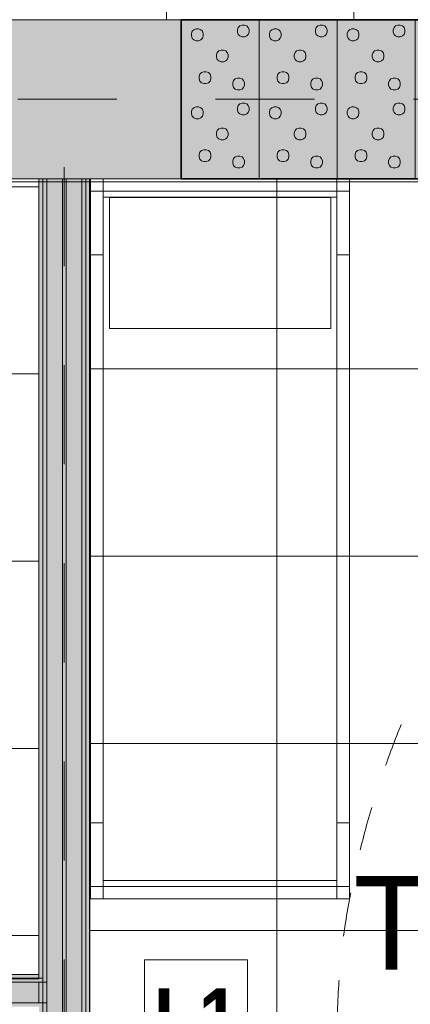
# Model space of a CAD drawing. Header units: millimetres. Extents: x -2932 to 42461, y -10716 to 17298.
# Tile 53 of 168: x 16127 to 17380, y 3364 to 6520. Entities that reach past the tile are written whole.
import ezdxf

# ---------------------------------------------------------------- set-up
doc = ezdxf.new("R2010")
doc.units = ezdxf.units.MM
doc.header["$MEASUREMENT"] = 0
for name, pattern in [('Aligning Line', [635, 317.5, -317.5]), ('Dash', [635, 317.5, -317.5]), ('Small Dashed', [282.222222, 141.111111, -141.111111])]:
    doc.linetypes.add(name, pattern=pattern)
for name, color, linetype, lineweight in [('_Tuletõkketsoon_Pen_No__20', 1, 'Continuous', 0), ('ARCHICAD Zone Stamps_Pen_No__1', 7, 'Continuous', 13), ('Common Edges_Pen_No__1', 7, 'Continuous', 13), ('Cut Pattern-1_Pen_No__2', 8, 'Continuous', 15), ('Cut Pattern-3_Pen_No__1', 7, 'Continuous', 13), ('Grids-2_Pen_No__1', 7, 'Continuous', 13), ('I-FURN.IFC Model_Pen_No__2', 8, 'Continuous', 15), ('I-WALL.IFC Model_Pen_No__1', 7, 'Continuous', 13), ('I-WALL.IFC Model_Pen_No__2', 8, 'Continuous', 15), ('I-WALL.IFC Model_Pen_No__27', 7, 'Continuous', 35), ('SA_LAGI_Pen_No__1', 7, 'Continuous', 13), ('SA_LAGI_Pen_No__2', 8, 'Continuous', 15), ('SA_VALGUSTI_Pen_No__20', 1, 'Continuous', 0), ('Walls-1_Pen_No__1', 7, 'Continuous', 13)]:
    doc.layers.add(name, color=color, linetype=linetype, lineweight=lineweight)
doc.layers.add('Furniture-1_Pen_No__62', color=7, linetype='Continuous', lineweight=20, true_color=0xaaaaaa)
doc.layers.add('SA_LAGI_Pen_No__102', color=7, linetype='Continuous', lineweight=13, true_color=0xcccccc)
doc.layers.add('I-WALL.IFC Model', color=7, linetype='Continuous')
doc.styles.add('GENERATED_STYLE_1', font='txt', dxfattribs={"width": 0.95})
doc.styles.add('GENERATED_STYLE_4', font='txt', dxfattribs={"width": 0.84})
pattern_1 = [(45, (-3e-10, 2e-10), (0, 35.35534), [0.99999, -48.99987]), (315, (3.89, 0.707), (0, 35.35534), [0.99999, -48.99987]), (90, (-0.354, -2.12), (-35.35528, 0), [1.06066, -34.29462]), (71.565, (-0.354, -1.061), (3.16e-05, 35.355304), [1.118075, -110.685214]), (288.435, (4.596, 2e-10), (-3.16e-05, 35.355304), [1.118075, -110.685214]), (270, (4.95, -1.06), (35.35528, 0), [1.06066, -34.29462]), (251.565, (4.95, -2.121), (3.16e-05, 35.355304), [1.118075, -110.685214]), (225, (4.596, -3.182), (0, 35.35534), [0.99999, -48.99987]), (161.565, (1.768, -4.243), (-141.4210514, 35.355386), [1.118075, -110.685214]), (135, (0.707, -3.89), (0, 35.35534), [0.99999, -48.99987]), (108.435, (-3e-10, -3.182), (-3.16e-05, 35.355304), [1.118075, -110.685214]), (180, (2.83, -4.243), (0, 35.35528), [1.06066, -34.29462]), (198.435, (3.889, -3.889), (141.4210514, 35.355386), [1.118075, -110.685214]), (0, (-7.778, -10.253), (0, 35.35528), [1.06066, -34.29462]), (90, (-9.9, -13.435), (-35.35528, 0), [1.06066, -34.29462]), (71.565, (-9.9, -12.374), (3.16e-05, 35.355304), [1.118075, -110.685214]), (45, (-9.546, -11.314), (0, 35.35534), [0.99999, -48.99987]), (315, (-5.657, -10.607), (0, 35.35534), [0.99999, -48.99987]), (288.435, (-4.95, -11.314), (-3.16e-05, 35.355304), [1.118075, -110.685214]), (270, (-4.596, -12.374), (35.35528, 0), [1.06066, -34.29462]), (251.565, (-4.596, -13.435), (3.16e-05, 35.355304), [1.118075, -110.685214]), (225, (-4.95, -14.496), (0, 35.35534), [0.99999, -48.99987]), (161.565, (-7.778, -15.556), (-141.4210514, 35.355386), [1.118075, -110.685214]), (135, (-8.84, -15.203), (0, 35.35534), [0.99999, -48.99987]), (108.435, (-9.546, -14.496), (-3.16e-05, 35.355304), [1.118075, -110.685214]), (180, (-6.718, -15.556), (0, 35.35528), [1.06066, -34.29462]), (198.435, (-5.657, -15.203), (141.4210514, 35.355386), [1.118075, -110.685214]), (18.435, (-8.839, -10.607), (70.710443, 35.355323), [1.118075, -110.685214]), (341.565, (-6.718, -10.253), (-70.710443, 35.355323), [1.118075, -110.685214]), (0, (13.08, -8.485), (0, 35.35528), [1.06066, -34.29462]), (90, (10.96, -11.667), (-35.35528, 0), [1.06066, -34.29462]), (71.565, (10.96, -10.607), (3.16e-05, 35.355304), [1.118075, -110.685214]), (45, (11.314, -9.546), (0, 35.35534), [0.99999, -48.99987]), (315, (15.203, -8.84), (0, 35.35534), [0.99999, -48.99987]), (288.435, (15.91, -9.546), (-3.16e-05, 35.355304), [1.118075, -110.685214]), (270, (16.263, -10.607), (35.35528, 0), [1.06066, -34.29462]), (251.565, (16.263, -11.667), (3.16e-05, 35.355304), [1.118075, -110.685214]), (225, (15.91, -12.728), (0, 35.35534), [0.99999, -48.99987]), (161.565, (13.081, -13.789), (-141.4210514, 35.355386), [1.118075, -110.685214]), (135, (12.02, -13.435), (0, 35.35534), [0.99999, -48.99987]), (108.435, (11.314, -12.728), (-3.16e-05, 35.355304), [1.118075, -110.685214]), (180, (14.142, -13.79), (0, 35.35528), [1.06066, -34.29462]), (198.435, (15.203, -13.435), (141.4210514, 35.355386), [1.118075, -110.685214]), (18.435, (12.021, -8.839), (70.710443, 35.355323), [1.118075, -110.685214]), (341.565, (14.142, -8.485), (-70.710443, 35.355323), [1.118075, -110.685214]), (0, (1.768, 1.06), (0, 35.35528), [1.06066, -34.29462]), (18.435, (0.707, 0.707), (70.710443, 35.355323), [1.118075, -110.685214]), (341.565, (2.828, 1.061), (-70.710443, 35.355323), [1.118075, -110.685214]), (0, (-5.657, 13.79), (0, 35.35528), [1.06066, -34.29462]), (90, (-7.778, 10.607), (-35.35528, 0), [1.06066, -34.29462]), (71.565, (-7.778, 11.667), (3.16e-05, 35.355304), [1.118075, -110.685214]), (45, (-7.425, 12.728), (0, 35.35534), [0.99999, -48.99987]), (315, (-3.536, 13.435), (0, 35.35534), [0.99999, -48.99987]), (288.435, (-2.828, 12.728), (-3.16e-05, 35.355304), [1.118075, -110.685214]), (270, (-2.475, 11.667), (35.35528, 0), [1.06066, -34.29462]), (251.565, (-2.475, 10.607), (3.16e-05, 35.355304), [1.118075, -110.685214]), (225, (-2.828, 9.546), (0, 35.35534), [0.99999, -48.99987]), (161.565, (-5.657, 8.485), (-141.4210514, 35.355386), [1.118075, -110.685214]), (135, (-6.718, 8.84), (0, 35.35534), [0.99999, -48.99987]), (108.435, (-7.425, 9.546), (-3.16e-05, 35.355304), [1.118075, -110.685214]), (180, (-4.596, 8.485), (0, 35.35528), [1.06066, -34.29462]), (198.435, (-3.536, 8.839), (141.4210514, 35.355386), [1.118075, -110.685214]), (18.435, (-6.718, 13.435), (70.710443, 35.355323), [1.118075, -110.685214]), (341.565, (-4.596, 13.789), (-70.710443, 35.355323), [1.118075, -110.685214]), (0, (9.546, 10.96), (0, 35.35528), [1.06066, -34.29462]), (90, (7.425, 7.778), (-35.35528, 0), [1.06066, -34.29462]), (71.565, (7.425, 8.839), (3.16e-05, 35.355304), [1.118075, -110.685214]), (45, (7.778, 9.9), (0, 35.35534), [0.99999, -48.99987]), (315, (11.667, 10.607), (0, 35.35534), [0.99999, -48.99987]), (288.435, (12.374, 9.9), (-3.16e-05, 35.355304), [1.118075, -110.685214]), (270, (12.728, 8.84), (35.35528, 0), [1.06066, -34.29462]), (251.565, (12.728, 7.778), (3.16e-05, 35.355304), [1.118075, -110.685214]), (225, (12.374, 6.718), (0, 35.35534), [0.99999, -48.99987]), (161.565, (9.546, 5.657), (-141.4210514, 35.355386), [1.118075, -110.685214]), (135, (8.485, 6.01), (0, 35.35534), [0.99999, -48.99987]), (108.435, (7.778, 6.718), (-3.16e-05, 35.355304), [1.118075, -110.685214]), (180, (10.607, 5.657), (0, 35.35528), [1.06066, -34.29462]), (198.435, (11.667, 6.01), (141.4210514, 35.355386), [1.118075, -110.685214]), (18.435, (8.485, 10.607), (70.710443, 35.355323), [1.118075, -110.685214]), (341.565, (10.607, 10.96), (-70.710443, 35.355323), [1.118075, -110.685214])]
pattern_2 = [(180, (-3e-10, 2e-10), (355.6, 355.6), [14.224, -696.974]), (90, (-46.23, 32), (355.6, 355.6), [14.224, -696.974]), (225, (24.9, 17.8), (-355.6, 355.6), [15.087, -487.807]), (206.565, (14.22, 7.11), (355.6, 355.5993), [15.904, -1574.386]), (63.435, (-46.23, 46.23), (355.5993, 355.6), [15.904, -1574.386]), (45, (-39.1, 60.45), (-355.6, 355.6), [15.087, -487.807]), (26.565, (-28.45, 71.12), (355.6, 355.5993), [15.904, -1574.386]), (360, (-14.22, 78.23), (355.6, 355.6), [14.224, -696.974]), (296.565, (24.89, 60.45), (-1066.7965, 1777.9974), [15.904, -1574.386]), (270, (32, 46.23), (355.6, 355.6), [14.224, -696.974]), (243.435, (32, 32), (355.5993, 355.6), [15.904, -1574.386]), (315, (14.2, 71.1), (355.6, 355.6), [15.087, -487.807]), (333.435, (-3e-10, 78.23), (-1777.9974, 1066.7965), [15.904, -1574.386]), (135, (181.36, 24.9), (355.6, 355.6), [15.087, -487.807]), (225, (234.7, 35.56), (-355.6, 355.6), [15.087, -487.807]), (206.565, (224.03, 24.9), (355.6, 355.5993), [15.904, -1574.386]), (180, (209.8, 17.78), (355.6, 355.6), [14.224, -696.974]), (90, (163.58, 49.8), (355.6, 355.6), [14.224, -696.974]), (63.435, (163.58, 64.01), (355.5993, 355.6), [15.904, -1574.386]), (45, (170.7, 78.23), (-355.6, 355.6), [15.087, -487.807]), (26.565, (181.36, 88.9), (355.6, 355.5993), [15.904, -1574.386]), (360, (195.58, 96), (355.6, 355.6), [14.224, -696.974]), (296.565, (234.7, 78.23), (-1066.7965, 1777.9974), [15.904, -1574.386]), (270, (241.8, 64), (355.6, 355.6), [14.224, -696.974]), (243.435, (241.8, 49.78), (355.5993, 355.6), [15.904, -1574.386]), (315, (224.03, 88.9), (355.6, 355.6), [15.087, -487.807]), (333.435, (209.8, 96.01), (-1777.9974, 1066.7965), [15.904, -1574.386]), (153.435, (195.58, 17.78), (-1066.7975, 355.5978), [15.904, -1574.386]), (116.565, (170.69, 35.56), (-355.5978, 1066.7975), [15.904, -1574.386]), (135, (-46.23, 216.9), (355.6, 355.6), [15.087, -487.807]), (225, (7.1, 227.6), (-355.6, 355.6), [15.087, -487.807]), (206.565, (-3.56, 216.92), (355.6, 355.5993), [15.904, -1574.386]), (180, (-17.78, 209.8), (355.6, 355.6), [14.224, -696.974]), (90, (-64, 241.8), (355.6, 355.6), [14.224, -696.974]), (63.435, (-64.01, 256.03), (355.5993, 355.6), [15.904, -1574.386]), (45, (-56.9, 270.26), (-355.6, 355.6), [15.087, -487.807]), (26.565, (-46.23, 280.92), (355.6, 355.5993), [15.904, -1574.386]), (360, (-32, 288.04), (355.6, 355.6), [14.224, -696.974]), (296.565, (7.11, 270.26), (-1066.7965, 1777.9974), [15.904, -1574.386]), (270, (14.22, 256.03), (355.6, 355.6), [14.224, -696.974]), (243.435, (14.22, 241.81), (355.5993, 355.6), [15.904, -1574.386]), (315, (-3.56, 280.9), (355.6, 355.6), [15.087, -487.807]), (333.435, (-17.78, 288.04), (-1777.9974, 1066.7965), [15.904, -1574.386]), (153.435, (-32, 209.8), (-1066.7975, 355.5978), [15.904, -1574.386]), (116.565, (-56.9, 227.58), (-355.5978, 1066.7975), [15.904, -1574.386]), (135, (-28.45, 7.1), (355.6, 355.6), [15.087, -487.807]), (153.435, (-14.22, 2e-10), (-1066.7975, 355.5978), [15.904, -1574.386]), (116.565, (-39.12, 17.78), (-355.5978, 1066.7975), [15.904, -1574.386]), (135, (-81.8, -195.6), (355.6, 355.6), [15.087, -487.807]), (225, (-28.45, -184.9), (-355.6, 355.6), [15.087, -487.807]), (206.565, (-39.12, -195.58), (355.6, 355.5993), [15.904, -1574.386]), (180, (-53.34, -202.7), (355.6, 355.6), [14.224, -696.974]), (90, (-99.57, -170.7), (355.6, 355.6), [14.224, -696.974]), (63.435, (-99.57, -156.46), (355.5993, 355.6), [15.904, -1574.386]), (45, (-92.46, -142.24), (-355.6, 355.6), [15.087, -487.807]), (26.565, (-81.79, -131.57), (355.6, 355.5993), [15.904, -1574.386]), (360, (-67.56, -124.46), (355.6, 355.6), [14.224, -696.974]), (296.565, (-28.45, -142.24), (-1066.7965, 1777.9974), [15.904, -1574.386]), (270, (-21.34, -156.46), (355.6, 355.6), [14.224, -696.974]), (243.435, (-21.34, -170.69), (355.5993, 355.6), [15.904, -1574.386]), (315, (-39.1, -131.57), (355.6, 355.6), [15.087, -487.807]), (333.435, (-53.34, -124.46), (-1777.9974, 1066.7965), [15.904, -1574.386]), (153.435, (-67.56, -202.69), (-1066.7975, 355.5978), [15.904, -1574.386]), (116.565, (-92.46, -184.91), (-355.5978, 1066.7975), [15.904, -1574.386]), (135, (-206.25, -14.2), (355.6, 355.6), [15.087, -487.807]), (225, (-152.9, -3.55), (-355.6, 355.6), [15.087, -487.807]), (206.565, (-163.58, -14.22), (355.6, 355.5993), [15.904, -1574.386]), (180, (-177.8, -21.33), (355.6, 355.6), [14.224, -696.974]), (90, (-224.03, 10.67), (355.6, 355.6), [14.224, -696.974]), (63.435, (-224.03, 24.9), (355.5993, 355.6), [15.904, -1574.386]), (45, (-216.9, 39.1), (-355.6, 355.6), [15.087, -487.807]), (26.565, (-206.25, 49.78), (355.6, 355.5993), [15.904, -1574.386]), (360, (-192.02, 56.9), (355.6, 355.6), [14.224, -696.974]), (296.565, (-152.9, 39.12), (-1066.7965, 1777.9974), [15.904, -1574.386]), (270, (-145.8, 24.9), (355.6, 355.6), [14.224, -696.974]), (243.435, (-145.8, 10.67), (355.5993, 355.6), [15.904, -1574.386]), (315, (-163.6, 49.8), (355.6, 355.6), [15.087, -487.807]), (333.435, (-177.8, 56.9), (-1777.9974, 1066.7965), [15.904, -1574.386]), (153.435, (-192.02, -21.33), (-1066.7975, 355.5978), [15.904, -1574.386]), (116.565, (-216.92, -3.55), (-355.5978, 1066.7975), [15.904, -1574.386]), (225, (327.15, 35.56), (-355.6, 355.6), [])]

msp = doc.modelspace()

# ---------------------------------------------------------------- hatches: boundary and pattern name
at = {"layer": 'Cut Pattern-1_Pen_No__2', "linetype": 'Continuous', "lineweight": 15}
msp.add_hatch(color=8, dxfattribs=at).paths.add_polyline_path([(16645, 6520), (14720, 6520), (14720, 6010), (16645, 6010)])
h = msp.add_hatch(dxfattribs=at)
h.set_pattern_fill('FP_19_0001', color=8, style=0, pattern_type=2)
h.set_pattern_definition(pattern_2)
h.paths.add_polyline_path([(16326.2, 0), (16326.2, 6010), (16276.2, 6010), (16276.2, 0)])
h = msp.add_hatch(dxfattribs=at)
h.set_pattern_fill('FP_19_0001', color=8, style=0, pattern_type=2)
h.set_pattern_definition(pattern_2)
h.paths.add_polyline_path([(16213.7, 3435), (14465.5, 3435), (14465.5, 3369), (16213.7, 3369)])
at = {"layer": 'Cut Pattern-3_Pen_No__1', "linetype": 'Continuous', "lineweight": 13}
h = msp.add_hatch(dxfattribs=at)
h.set_pattern_fill('FP_23_0001', style=0, pattern_type=2)
h.set_pattern_definition([(225, (17042.5, 6392.5), (0, 250), [7.07, -346.48]), (135, (17015, 6387.5), (0, 250), [7.07, -346.48]), (270, (17045, 6407.5), (250, 0), [7.5, -242.5]), (251.565, (17045, 6400), (0.0002, 250), [7.906, -782.664]), (108.435, (17010, 6392.5), (-0.0002, 250), [7.906, -782.664]), (90, (17007.5, 6400), (-250, 0), [7.5, -242.5]), (71.565, (17007.5, 6407.5), (0.0002, 250), [7.906, -782.664]), (45, (17010, 6415), (0, 250), [7.07, -346.48]), (341.565, (17030, 6422.5), (-999.9996, 250.001), [7.906, -782.664]), (315, (17037.5, 6420), (0, 250), [7.07, -346.48]), (288.435, (17042.5, 6415), (-0.0002, 250), [7.906, -782.664]), (2e-13, (17022.5, 6422.5), (0, 250), [7.5, -242.5]), (18.435, (17015, 6420), (999.9996, 250.001), [7.906, -782.664]), (180, (17097.5, 6465), (0, 250), [7.5, -242.5]), (270, (17112.5, 6487.5), (250, 0), [7.5, -242.5]), (251.565, (17112.5, 6480), (0.0002, 250), [7.906, -782.664]), (225, (17110, 6472.5), (0, 250), [7.07, -346.48]), (135, (17082.5, 6467.5), (0, 250), [7.07, -346.48]), (108.435, (17077.5, 6472.5), (-0.0002, 250), [7.906, -782.664]), (90, (17075, 6480), (-250, 0), [7.5, -242.5]), (71.565, (17075, 6487.5), (0.0002, 250), [7.906, -782.664]), (45, (17077.5, 6495), (0, 250), [7.07, -346.48]), (341.565, (17097.5, 6502.5), (-999.9996, 250.001), [7.906, -782.664]), (315, (17105, 6500), (0, 250), [7.07, -346.48]), (288.435, (17110, 6495), (-0.0002, 250), [7.906, -782.664]), (2e-13, (17090, 6502.5), (0, 250), [7.5, -242.5]), (18.435, (17082.5, 6500), (999.9996, 250.001), [7.906, -782.664]), (198.435, (17105, 6467.5), (499.999, 250), [7.906, -782.664]), (161.565, (17090, 6465), (-499.999, 250), [7.906, -782.664]), (180, (16950, 6452.5), (0, 250), [7.5, -242.5]), (270, (16965, 6475), (250, 0), [7.5, -242.5]), (251.565, (16965, 6467.5), (0.0002, 250), [7.906, -782.664]), (225, (16962.5, 6460), (0, 250), [7.07, -346.48]), (135, (16935, 6455), (0, 250), [7.07, -346.48]), (108.435, (16930, 6460), (-0.0002, 250), [7.906, -782.664]), (90, (16927.5, 6467.5), (-250, 0), [7.5, -242.5]), (71.565, (16927.5, 6475), (0.0002, 250), [7.906, -782.664]), (45, (16930, 6482.5), (0, 250), [7.07, -346.48]), (341.565, (16950, 6490), (-999.9996, 250.001), [7.906, -782.664]), (315, (16957.5, 6487.5), (0, 250), [7.07, -346.48]), (288.435, (16962.5, 6482.5), (-0.0002, 250), [7.906, -782.664]), (2e-13, (16942.5, 6490), (0, 250), [7.5, -242.5]), (18.435, (16935, 6487.5), (999.9996, 250.001), [7.906, -782.664]), (198.435, (16957.5, 6455), (499.999, 250), [7.906, -782.664]), (161.565, (16942.5, 6452.5), (-499.999, 250), [7.906, -782.664]), (180, (17030, 6385), (0, 250), [7.5, -242.5]), (198.435, (17037.5, 6387.5), (499.999, 250), [7.906, -782.664]), (161.565, (17022.5, 6385), (-499.999, 250), [7.906, -782.664]), (180, (17082.5, 6295), (0, 250), [7.5, -242.5]), (270, (17097.5, 6317.5), (250, 0), [7.5, -242.5]), (251.565, (17097.5, 6310), (0.0002, 250), [7.906, -782.664]), (225, (17095, 6302.5), (0, 250), [7.07, -346.48]), (135, (17067.5, 6297.5), (0, 250), [7.07, -346.48]), (108.435, (17062.5, 6302.5), (-0.0002, 250), [7.906, -782.664]), (90, (17060, 6310), (-250, 0), [7.5, -242.5]), (71.565, (17060, 6317.5), (0.0002, 250), [7.906, -782.664]), (45, (17062.5, 6325), (0, 250), [7.07, -346.48]), (341.565, (17082.5, 6332.5), (-1000, 250.001), [7.906, -782.664]), (315, (17090, 6330), (0, 250), [7.07, -346.48]), (288.435, (17095, 6325), (-0.0002, 250), [7.906, -782.664]), (2e-13, (17075, 6332.5), (0, 250), [7.5, -242.5]), (18.435, (17067.5, 6330), (1000, 250.001), [7.906, -782.664]), (198.435, (17090, 6297.5), (499.999, 250), [7.906, -782.664]), (161.565, (17075, 6295), (-499.999, 250), [7.906, -782.664]), (180, (16975, 6315), (0, 250), [7.5, -242.5]), (270, (16990, 6337.5), (250, 0), [7.5, -242.5]), (251.565, (16990, 6330), (0.0002, 250), [7.906, -782.664]), (225, (16987.5, 6322.5), (0, 250), [7.07, -346.48]), (135, (16960, 6317.5), (0, 250), [7.07, -346.48]), (108.435, (16955, 6322.5), (-0.0002, 250), [7.906, -782.664]), (90, (16952.5, 6330), (-250, 0), [7.5, -242.5]), (71.565, (16952.5, 6337.5), (0.0002, 250), [7.906, -782.664]), (45, (16955, 6345), (0, 250), [7.07, -346.48]), (341.565, (16975, 6352.5), (-999.9996, 250.001), [7.906, -782.664]), (315, (16982.5, 6350), (0, 250), [7.07, -346.48]), (288.435, (16987.5, 6345), (-0.0002, 250), [7.906, -782.664]), (2e-13, (16967.5, 6352.5), (0, 250), [7.5, -242.5]), (18.435, (16960, 6350), (999.9996, 250.001), [7.906, -782.664]), (198.435, (16982.5, 6317.5), (499.999, 250), [7.906, -782.664]), (161.565, (16967.5, 6315), (-499.999, 250), [7.906, -782.664]), (270, (17145, 6520), (250, 0), [])])
h.paths.add_polyline_path([(16645, 6010), (17645, 6010), (17645, 6520), (16645, 6520)])
h = msp.add_hatch(dxfattribs=at)
h.set_pattern_fill('FP_18_0001', style=0, pattern_type=2)
h.set_pattern_definition(pattern_1)
h.paths.add_polyline_path([(16188.7, 3447.5), (16201.2, 3447.5), (16201.2, 6010), (16188.7, 6010)])
h = msp.add_hatch(dxfattribs=at)
h.set_pattern_fill('FP_18_0001', style=0, pattern_type=2)
h.set_pattern_definition(pattern_1)
h.paths.add_polyline_path([(16201.2, 3435), (16213.7, 3435), (16213.7, 6010), (16201.2, 6010)])
h = msp.add_hatch(dxfattribs=at)
h.set_pattern_fill('FP_18_0001', style=0, pattern_type=2)
h.set_pattern_definition(pattern_1)
h.paths.add_polyline_path([(16338.7, 0), (16338.7, 6010), (16326.2, 6010), (16326.2, 0)])
h = msp.add_hatch(dxfattribs=at)
h.set_pattern_fill('FP_18_0001', style=0, pattern_type=2)
h.set_pattern_definition(pattern_1)
h.paths.add_polyline_path([(16351.2, 6010), (16338.7, 6010), (16338.7, 0), (16351.2, 0)])
h = msp.add_hatch(dxfattribs=at)
h.set_pattern_fill('FP_18_0001', style=0, pattern_type=2)
h.set_pattern_definition(pattern_1)
h.paths.add_polyline_path([(16201.2, 3447.5), (14465.5, 3447.5), (14465.5, 3435), (16201.2, 3435)])
h = msp.add_hatch(dxfattribs=at)
h.set_pattern_fill('FP_18_0001', style=0, pattern_type=2)
h.set_pattern_definition(pattern_1)
h.paths.add_polyline_path([(16201.2, 3369), (14465.5, 3369), (14465.5, 3356.5), (16201.2, 3356.5)])
h = msp.add_hatch(dxfattribs=at)
h.set_pattern_fill('FP_18_0001', style=0, pattern_type=2)
h.set_pattern_definition(pattern_1)
h.paths.add_polyline_path([(16213.7, 0), (16213.7, 3369), (16201.2, 3369), (16201.2, 0)])
at = {"layer": 'I-WALL.IFC Model', "linetype": 'Continuous', "lineweight": 0, "true_color": 0x000000}
for points in [[(16645, 6010), (17645, 6010), (17645, 6520), (16645, 6520)], [(16201.2, 0), (16201.2, 6010), (16188.7, 6010), (16188.7, 0)], [(16213.7, 0), (16213.7, 6010), (16201.2, 6010), (16201.2, 0)], [(16263.7, 0), (16263.7, 6010), (16213.7, 6010), (16213.7, 0)], [(16276.2, 0), (16276.2, 6010), (16263.7, 6010), (16263.7, 0)], [(16326.2, 0), (16326.2, 6010), (16276.2, 6010), (16276.2, 0)], [(16338.7, 0), (16338.7, 6010), (16326.2, 6010), (16326.2, 0)], [(16351.2, 0), (16351.2, 6010), (16338.7, 6010), (16338.7, 0)], [(14465.5, 3447.5), (16188.7, 3447.5), (16188.7, 3460), (14465.5, 3460)], [(14465.5, 3435), (16188.7, 3435), (16188.7, 3447.5), (14465.5, 3447.5)], [(14465.5, 3369), (16188.7, 3369), (16188.7, 3435), (14465.5, 3435)], [(14465.5, 3356.5), (16188.7, 3356.5), (16188.7, 3369), (14465.5, 3369)]]:
    msp.add_hatch(color=178, dxfattribs=at).paths.add_polyline_path(points)
at = {"layer": 'SA_LAGI_Pen_No__102', "linetype": 'Continuous', "lineweight": 13, "true_color": 0xcccccc}
h = msp.add_hatch(dxfattribs=at)
h.set_pattern_fill('Grid_60x60_0001', color=254, style=0, pattern_type=2)
h.set_pattern_definition([(9e-12, (6397.8, 6820), (0, 600), []), (90, (6397.8, 6820), (-600, 0), [])])
h.paths.add_polyline_path([(6397.8, 7700), (6397.8, 6520), (33711.3, 6520), (33711.3, 7720), (11870, 7720), (11870, 7905), (8516, 7905), (8516, 7700)])
h = msp.add_hatch(dxfattribs=at)
h.set_pattern_fill('Grid_60x60_0001', color=254, style=0, pattern_type=2)
h.set_pattern_definition([(180, (15407.45, 4784), (0, 600), []), (270, (15407.45, 4784), (600, 0), [])])
h.paths.add_polyline_path([(16188.7, 3445.5), (16188.7, 6010), (11558, 6010), (11558, 4360), (8190, 4360), (8190, 4478.5), (8790, 4476), (8790, 6010), (5453.8, 6010), (5453.8, 3445.5)])

# ---------------------------------------------------------------- linework, layer by layer
at = {"layer": '_Tuletõkketsoon_Pen_No__20', "color": 1, "linetype": 'Dash', "lineweight": 0}
for p, q in [((5325.5, 6265), (20772.5, 6265)), ((16270, -620), (16270, 6265))]:
    msp.add_line(p, q, dxfattribs=at)
at = {"layer": 'Common Edges_Pen_No__1', "color": 7, "linetype": 'Continuous', "lineweight": 13}
for p, q in [((16645, 6520), (16645, 6010)), ((16351.2, 6010), (16188.7, 6010)), ((16201.2, 6010), (16201.2, 3447.5)), ((16213.7, 6010), (16213.7, 0)), ((16263.7, 6010), (16263.7, 0)), ((16276.2, 6010), (16276.2, 0)), ((16326.2, 6010), (16326.2, 0)), ((16338.7, 6010), (16338.7, 0)), ((16201.2, 3447.5), (14465.5, 3447.5)), ((16213.7, 3435), (14465.5, 3435)), ((16213.7, 3369), (14465.5, 3369))]:
    msp.add_line(p, q, dxfattribs=at)
at = {"layer": 'Furniture-1_Pen_No__62', "color": 253, "linetype": 'Continuous', "lineweight": 20, "true_color": 0xaaaaaa}
for p, q in [((16354.5, 6010), (16354.5, 5970)), ((16394.5, 5970), (16394.5, 6010)), ((17144.5, 6010), (17144.5, 5970)), ((17184.5, 5970), (17184.5, 6010)), ((16354.5, 5766.8), (16354.5, 5970)), ((16354.5, 5970), (16394.5, 5970)), ((17144.5, 5970), (16394.5, 5970)), ((16394.5, 5970), (16394.5, 5843)), ((17144.5, 5843), (17144.5, 5970)), ((17144.5, 5970), (17184.5, 5970)), ((17184.5, 5970), (17184.5, 5766.8)), ((17144.5, 5951), (16394.5, 5951)), ((16394.5, 3869), (16394.5, 5843)), ((17144.5, 5843), (17144.5, 3869)), ((16354.5, 3945.2), (16354.5, 5766.8)), ((16394.5, 5766.8), (16354.5, 5766.8)), ((17184.5, 5766.8), (17144.5, 5766.8)), ((17184.5, 5766.8), (17184.5, 3945.2)), ((16354.5, 3742), (16354.5, 3945.2)), ((16394.5, 3945.2), (16354.5, 3945.2)), ((17184.5, 3945.2), (17144.5, 3945.2)), ((17184.5, 3945.2), (17184.5, 3742)), ((16394.5, 3869), (16394.5, 3742)), ((17144.5, 3742), (17144.5, 3869)), ((16394.5, 3761), (17144.5, 3761)), ((16354.5, 3742), (16354.5, 3702)), ((16394.5, 3742), (16354.5, 3742)), ((16394.5, 3742), (17144.5, 3742)), ((16394.5, 3702), (16394.5, 3742)), ((17144.5, 3742), (17144.5, 3702)), ((17184.5, 3742), (17144.5, 3742)), ((17184.5, 3702), (17184.5, 3742)), ((16354.5, 3702), (16394.5, 3702)), ((17144.5, 3702), (16394.5, 3702)), ((17144.5, 3702), (17184.5, 3702))]:
    msp.add_line(p, q, dxfattribs=at)
at = {"layer": 'Grids-2_Pen_No__1', "color": 7, "linetype": 'Aligning Line', "lineweight": 13}
msp.add_line((121.4, 6000), (38421.6, 6000), dxfattribs=at)
at = {"layer": 'I-FURN.IFC Model_Pen_No__2', "color": 8, "linetype": 'Continuous', "lineweight": 15}
for p, q in [((16394.5, 6010), (16354.5, 6010)), ((16354.5, 6010), (16354.5, 5970)), ((16354.5, 3702), (16354.5, 6010)), ((16354.5, 6010), (17184.5, 6010)), ((17144.5, 6010), (16394.5, 6010)), ((16394.5, 5970), (16394.5, 6010)), ((17184.5, 6010), (17144.5, 6010)), ((17144.5, 6010), (17144.5, 5970)), ((17184.5, 5970), (17184.5, 6010)), ((17184.5, 6010), (17184.5, 3702)), ((16354.5, 5766.8), (16354.5, 5970)), ((16354.5, 5970), (16394.5, 5970)), ((16394.5, 5970), (17144.5, 5970)), ((16394.5, 5843), (16394.5, 5970)), ((17144.5, 5843), (17144.5, 5970)), ((17144.5, 5970), (17184.5, 5970)), ((17184.5, 5766.8), (17184.5, 5970)), ((17144.5, 5951), (16394.5, 5951)), ((16414.5, 5950), (17124.5, 5950)), ((16414.5, 5530), (16414.5, 5950)), ((17124.5, 5950), (17124.5, 5530)), ((16394.5, 3869), (16394.5, 5843)), ((17144.5, 3869), (17144.5, 5843)), ((16354.5, 3945.2), (16354.5, 5766.8)), ((16394.5, 5766.8), (16354.5, 5766.8)), ((17184.5, 5766.8), (17144.5, 5766.8)), ((17184.5, 3945.2), (17184.5, 5766.8)), ((17124.5, 5530), (16414.5, 5530)), ((16354.5, 3742), (16354.5, 3945.2)), ((16394.5, 3945.2), (16354.5, 3945.2)), ((17184.5, 3945.2), (17144.5, 3945.2)), ((17184.5, 3742), (17184.5, 3945.2)), ((16394.5, 3742), (16394.5, 3869)), ((17144.5, 3742), (17144.5, 3869)), ((17144.5, 3761), (16394.5, 3761)), ((16394.5, 3742), (16354.5, 3742)), ((16354.5, 3742), (16354.5, 3702)), ((17144.5, 3742), (16394.5, 3742)), ((16394.5, 3702), (16394.5, 3742)), ((17184.5, 3742), (17144.5, 3742)), ((17144.5, 3742), (17144.5, 3702)), ((17184.5, 3702), (17184.5, 3742)), ((16354.5, 3702), (16394.5, 3702)), ((17184.5, 3702), (16354.5, 3702)), ((16394.5, 3702), (17144.5, 3702)), ((17144.5, 3702), (17184.5, 3702))]:
    msp.add_line(p, q, dxfattribs=at)
at = {"layer": 'I-WALL.IFC Model_Pen_No__1', "color": 7, "linetype": 'Continuous', "lineweight": 13}
for p, q in [((16201.2, 0), (16201.2, 6010)), ((16213.7, 0), (16213.7, 6010)), ((16263.7, 0), (16263.7, 6010)), ((16276.2, 0), (16276.2, 6010)), ((16326.2, 0), (16326.2, 6010)), ((16338.7, 0), (16338.7, 6010)), ((14465.5, 3447.5), (16188.7, 3447.5)), ((14465.5, 3435), (16188.7, 3435)), ((14465.5, 3369), (16188.7, 3369))]:
    msp.add_line(p, q, dxfattribs=at)
at = {"layer": 'I-WALL.IFC Model_Pen_No__1', "color": 7, "linetype": 'Continuous', "lineweight": 13, "flags": 128}
for points in [[(16351.2, 6010), (16188.7, 6010)], [(16188.7, 6010), (16188.7, 3460)], [(16351.2, 0), (16351.2, 6010)], [(16188.7, 3460), (14465.5, 3460)], [(16188.7, 3369), (16188.7, 3435)], [(16188.7, 3435), (16188.7, 3369)]]:
    msp.add_lwpolyline(points, dxfattribs=at)
at = {"layer": 'I-WALL.IFC Model_Pen_No__2', "color": 8, "linetype": 'Continuous', "lineweight": 15}
for p, q in [((1710, 6520), (22005, 6520)), ((6397.8, 6520), (30430, 6520)), ((16188.7, 6010), (9440, 6010)), ((16188.7, 6000), (11558, 6000)), ((16351.2, 6010), (16188.7, 6010)), ((16351.2, 6000), (16188.7, 6000)), ((19472, 6010), (16351.2, 6010)), ((19472, 6000), (16351.2, 6000))]:
    msp.add_line(p, q, dxfattribs=at)
at = {"layer": 'I-WALL.IFC Model_Pen_No__27', "color": 7, "linetype": 'Continuous', "lineweight": 35, "flags": 128}
for points in [[(17645, 6520), (16645, 6520)], [(16645, 6520), (16645, 6010)], [(16645, 6010), (17645, 6010)]]:
    msp.add_lwpolyline(points, dxfattribs=at)
at = {"layer": 'SA_LAGI_Pen_No__1', "color": 7, "linetype": 'Small Dashed', "lineweight": 13}
msp.add_line((11500, 6010), (16201.2, 3433), dxfattribs=at)
at = {"layer": 'SA_LAGI_Pen_No__2', "color": 8, "linetype": 'Continuous', "lineweight": 15, "flags": 128}
for points in [[(6397.8, 7700), (8516, 7700), (8516, 7905), (11870, 7905), (11870, 7720), (33711.3, 7720), (33711.3, 6520), (6397.8, 6520)], [(16188.7, 3445.5), (16188.7, 6010), (11558, 6010), (11558, 4360), (8190, 4360), (8190, 4478.5), (8790, 4476), (8790, 6010), (5453.8, 6010), (5453.8, 3445.5)]]:
    msp.add_lwpolyline(points, close=True, dxfattribs=at)
at = {"layer": 'SA_VALGUSTI_Pen_No__20', "color": 1, "linetype": 'Small Dashed', "lineweight": 0}
msp.add_open_spline([(17852.4, 1496.4), (17852.4, 1496.4), (17201.5, 2244.1), (17148.8, 3158.7), (17088.4, 4208.7), (17838, 5103.3), (17838, 5103.3)], degree=3, knots=[0, 0, 0, 0, 1, 1, 1, 2, 2, 2, 2], dxfattribs=at)
at = {"layer": 'Walls-1_Pen_No__1', "color": 7, "linetype": 'Continuous', "lineweight": 13}
for p, q in [((20865, 6520), (14720, 6520)), ((14720, 6010), (16188.7, 6010)), ((16188.7, 6010), (16188.7, 3460)), ((16351.2, 0), (16351.2, 6010)), ((16351.2, 6010), (19472, 6010)), ((16188.7, 3460), (14465.5, 3460))]:
    msp.add_line(p, q, dxfattribs=at)

# ---------------------------------------------------------------- texts
at = {"layer": 'ARCHICAD Zone Stamps_Pen_No__1', "color": 7, "lineweight": 13, "char_height": 300, "attachment_point": 1, "style": 'GENERATED_STYLE_1'}
for s, insert in [('\\A1;{\\pql;\\pt0,100;\\fSwis721 Lt BT|b0|i0|c0|p34;8,7\\fSwis721 Lt BT|b0|i0|c0|p34;\\A1{\\H.66x;\\S^  ;}\\fSwis721 Lt BT|b0|i0|c0|p34; m\\fSwis721 Lt BT|b0|i0|c0|p34;\\A1{\\H.66x;\\S2^  ;}}', (16045.7, 8244.1)), ('\\A1;{\\pql;\\pt0;\\fSwis721 Lt BT|b0|i0|c0|p34;Tuba}', (17198.2, 3775))]:
    msp.add_mtext(s, dxfattribs=dict(at, insert=insert))

# ---------------------------------------------------------------- wipeouts: each hides what was drawn before it
at = {"color": 7, "linetype": 'Continuous', "lineweight": 13, "ltscale": 68078.60997}
msp.add_wipeout([(16527.5, 3506.6), (16857.7, 3506.6), (16857.7, 3123), (16527.5, 3123)], dxfattribs=at).dxf.layer = 'SA_LAGI_Pen_No__1'

# ---------------------------------------------------------------- next in the draw order: hatches: boundary and pattern name
at = {"layer": 'SA_LAGI_Pen_No__102', "linetype": 'Continuous', "lineweight": 13, "true_color": 0xcccccc}
h = msp.add_hatch(dxfattribs=at)
h.set_pattern_fill('Grid_60x60_0001', color=254, style=0, pattern_type=2)
h.set_pattern_definition([(90, (16351.25, -7e-11), (-600, 0), []), (180, (16351.25, -7e-11), (0, 600), [])])
h.paths.add_polyline_path([(19472, 6010), (16351.2, 6010), (16351.2, 0), (19472, 0)])

# ---------------------------------------------------------------- next in the draw order: linework, layer by layer
at = {"layer": 'SA_LAGI_Pen_No__1', "color": 7, "linetype": 'Continuous', "lineweight": 13, "flags": 128}
for points in [[(19472, 6010), (16351.2, 6010), (16351.2, 0), (19472, 0)], [(16527.5, 3506.6), (16857.7, 3506.6), (16857.7, 3123), (16527.5, 3123)]]:
    msp.add_lwpolyline(points, close=True, dxfattribs=at)

# ---------------------------------------------------------------- next in the draw order: texts
at = {"layer": 'SA_LAGI_Pen_No__1', "color": 7, "linetype": 'Continuous', "lineweight": 13, "insert": (16557.5, 3414.8), "char_height": 200, "attachment_point": 1, "style": 'GENERATED_STYLE_4'}
msp.add_mtext('\\A1;{\\pql;\\fArial|b1|i0|c0|p34;L1}', dxfattribs=at)

doc.saveas('drawing.dxf')
